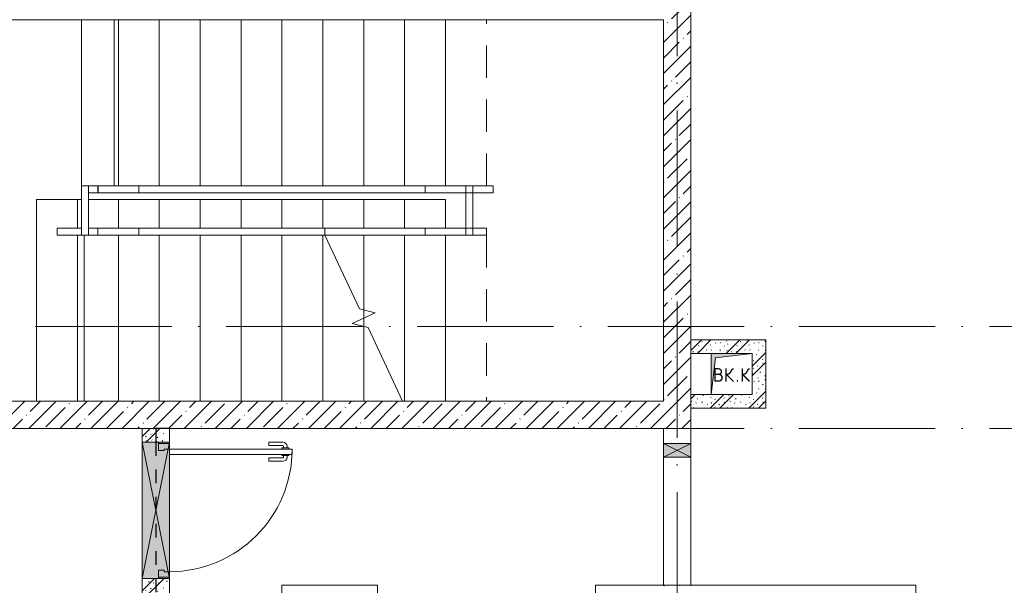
# Model space of a CAD drawing. Header units: millimetres. Extents: x -3267 to 40126, y 29201 to 102288.
# Tile 142 of 256: x 23702 to 30926, y 42919 to 47069. Entities that reach past the tile are written whole.
import ezdxf

# ---------------------------------------------------------------- set-up
doc = ezdxf.new("R2010")
doc.units = ezdxf.units.MM
for name, pattern in [('3_ Штрих_ 1 х 1 мм', [200, 100, -100]), ('4_ Штрихпунктир_ 10 х 2 мм', [1400, 1000, -200, 0, -200]), ('Сверху', [396.875, 238.125, -158.75])]:
    doc.linetypes.add(name, pattern=pattern)
for name, color, linetype, lineweight in [('_Сверху_ - Линия разреза ограждения', 7, 'Сверху', 9), ('_Сверху_ - Перила', 7, 'Сверху', 9), ('A-____-NOTE-TEXT', 5, 'Continuous', 5), ('A-DOOR-____-MCUT', 7, 'Continuous', 18), ('A-DOOR-____-OTLN', 7, 'Continuous', 9), ('A-DOOR-FRAM-MCUT', 7, 'Continuous', 18), ('A-DOOR-OPNG-OTLN', 7, 'Continuous', 9), ('A-GLAZ-____-MCUT', 7, 'Continuous', 9), ('A-GLAZ-____-OTLN', 7, 'Continuous', 9), ('A-WALL-____-MCUT', 7, 'Continuous', 9), ('A-WALL-____-PATT', 7, 'Continuous', 9), ('I-WALL-____-MCUT', 7, 'Continuous', 9), ('I-WALL-____-OTLN', 7, 'Continuous', 9), ('M-EQPM-____-OTLN', 7, 'Continuous', 9), ('S-BEAM-____-OTLN', 7, 'Continuous', 9), ('S-GRID-____-OTLN', 7, 'Continuous', 9), ('S-STRS-____-MBND', 7, 'Сверху', 9), ('S-STRS-____-OTLN', 7, 'Continuous', 9), ('Ограждение', 7, 'Continuous', 9), ('Перила', 7, 'Continuous', 9), ('Поручни', 7, 'Continuous', 9)]:
    doc.layers.add(name, color=color, linetype=linetype, lineweight=lineweight)
doc.styles.add('GOST Common', font='GOST_Common.ttf', dxfattribs={"height": 100})
pattern_1 = [(135, (150.28, 188.64), (-282.8427, 3e-14), [5, -395]), (135, (174.9, 237.36), (-282.8427, 3e-14), [5, -395]), (135, (211.96, 236.53), (-282.8427, 3e-14), [5, -395]), (135, (114.96, 223.96), (-282.8427, 3e-14), [5, -395]), (135, (77.54, 223.96), (-282.8427, 3e-14), [5, -395]), (135, (57.44, 184.52), (-282.8427, 3e-14), [5, -395]), (135, (66.21, 142.9), (-282.8427, 3e-14), [5, -395]), (135, (107.33, 161), (-282.8427, 3e-14), [5, -395]), (135, (99.08, 130.94), (-282.8427, 3e-14), [5, -395]), (135, (22.6, 136.46), (-282.8427, 3e-14), [5, -395]), (135, (21.16, 168.08), (-282.8427, 3e-14), [5, -395]), (135, (46.13, 96.12), (-282.8427, 3e-14), [5, -395]), (135, (3.54, 74.6), (-282.8427, 3e-14), [5, -395]), (135, (40.3, 47.56), (-282.8427, 3e-14), [5, -395]), (135, (39.77, 18.47), (-282.8427, 3e-14), [5, -395]), (135, (76.94, 37.28), (-282.8427, 3e-14), [5, -395]), (135, (114.18, 62.4), (-282.8427, 3e-14), [5, -395]), (135, (139.87, 90.2), (-282.8427, 3e-14), [5, -395]), (135, (141.44, 15.82), (-282.8427, 3e-14), [5, -395]), (135, (188.69, 26.73), (-282.8427, 3e-14), [5, -395]), (135, (176.14, 51.36), (-282.8427, 3e-14), [5, -395]), (135, (177.03, 0), (-282.8427, 3e-14), [5, -395]), (135, (276.61, 8.22), (-282.8427, 3e-14), [5, -395]), (135, (271.19, 31.72), (-282.8427, 3e-14), [5, -395]), (135, (268.29, 119.65), (-282.8427, 3e-14), [5, -395]), (135, (237.92, 101.95), (-282.8427, 3e-14), [5, -395]), (135, (237.92, 158.27), (-282.8427, 3e-14), [5, -395]), (135, (260.4, 204.35), (-282.8427, 3e-14), [5, -395]), (135, (275.54, 235.4), (-282.8427, 3e-14), [5, -395]), (135, (117.62, 268.96), (-282.8427, 3e-14), [5, -395]), (135, (203.62, 273.83), (-282.8427, 3e-14), [5, -395]), (135, (47.24, 279.3), (-282.8427, 3e-14), [5, -395]), (135, (23.2, 266.16), (-282.8427, 3e-14), [5, -395]), (135, (42.78, 232.52), (-282.8427, 3e-14), [5, -395]), (135, (177.76, 90.57), (-282.8427, 3e-14), [5, -395]), (135, (181.12, 121.8), (-282.8427, 3e-14), [5, -395]), (135, (206.73, 172.06), (-282.8427, 3e-14), [5, -395]), (135, (143.14, 136.62), (-282.8427, 3e-14), [5, -395]), (135, (211.51, 131.86), (-282.8427, 3e-14), [5, -395]), (135, (81.47, 95.1), (-282.8427, 3e-14), [5, -395]), (135, (235.13, 60.46), (-282.8427, 3e-14), [5, -395]), (135, (242.24, 4.89), (-282.8427, 3e-14), [5, -395]), (45, (0, 106.07), (-282.8427, 0), []), (45, (106.07, 0), (-282.8427, 0), []), (45, (176.78, 0), (-282.8427, 0), []), (45, (0, 176.78), (-282.8427, 0), [])]
pattern_2 = [(45, (0, 0), (-114.04925, 114.04925), []), (45, (114.05, 0), (-114.04925, 114.04925), [201.613, -40.323, 3.353, -36.97])]

# ---------------------------------------------------------------- blocks, each defined once
blk = doc.blocks.new('АР_Канал вертикальный прямоугольный - ВК_К-7944233-ВКК_02_К1_З_ЭОМ_кабель_')
at = {"layer": 'M-EQPM-____-OTLN', "lineweight": 5, "true_color": 0xe2e2e2}
blk.add_hatch(color=254, dxfattribs=at).paths.add_polyline_path([(-150, -150), (-120, 120), (150, 150), (-150, 150), (-150, -128.6)])
at = {"layer": 'M-EQPM-____-OTLN', "color": 253, "lineweight": 13, "true_color": 0xaaaaaa}
for p, q in [((150, 150), (-150, 150)), ((-150, 150), (-150, -150)), ((150, 150), (-150, 150)), ((-150, 150), (-150, -150)), ((-120, 120), (150, 150)), ((-120, 120), (150, 150)), ((150, -150), (150, 150)), ((-150, -150), (-120, 120)), ((-150, -150), (-120, 120)), ((-150, -150), (150, -150))]:
    blk.add_line(p, q, dxfattribs=at)
at = {"layer": 'M-EQPM-____-OTLN', "color": 253, "lineweight": 5, "true_color": 0xaaaaaa}
for p, q in [((-150, -150), (-150, 150)), ((-150, 150), (150, 150)), ((150, 150), (150, -150)), ((150, -150), (-150, -150))]:
    blk.add_line(p, q, dxfattribs=at)
blk = doc.blocks.new('АР_Дверь однопольная - 1000х2100h_900__Вход в кв_EI30-4134273-ВКК_02_К1_З_ЭОМ_кабель_')
at = {"layer": 'A-DOOR-____-MCUT', "color": 253, "lineweight": 13, "true_color": 0xaaaaaa}
for p, q in [((-450, 1000), (-450, 100)), ((-410, 1000), (-450, 1000)), ((-410, 100), (-410, 1000)), ((-450, 100), (-410, 100))]:
    blk.add_line(p, q, dxfattribs=at)
at = {"layer": 'A-DOOR-____-OTLN', "color": 253, "lineweight": 5, "true_color": 0xaaaaaa}
for p, q in [((-458, 962.5), (-470, 962.5)), ((-458, 975), (-458, 925)), ((-450, 975), (-458, 975)), ((-410, 975), (-402, 975)), ((-402, 975), (-402, 925)), ((-402, 962.5), (-390, 962.5)), ((-500, 830), (-500, 932.5)), ((-475, 830), (-475, 932.5)), ((-458, 937.5), (-470, 937.5)), ((-458, 925), (-450, 925)), ((-402, 925), (-410, 925)), ((-402, 937.5), (-390, 937.5)), ((-385, 830), (-385, 932.5)), ((-360, 830), (-360, 932.5)), ((-475, 830), (-500, 830)), ((-385, 830), (-360, 830))]:
    blk.add_line(p, q, dxfattribs=at)
for centre, radius, start, end in [((-470, 932.5), 30, 90, 180), ((-450, 100), 900, 360, 90), ((-390, 932.5), 30, 360, 90), ((-470, 932.5), 4.99, 90, 180), ((-390, 932.5), 4.99, 360, 90)]:
    blk.add_arc(centre, radius, start, end, dxfattribs=at)
at = {"layer": 'A-DOOR-FRAM-MCUT', "color": 253, "lineweight": 13, "true_color": 0xaaaaaa}
for p, q in [((-490, 100), (-500, 100)), ((-450, 100), (-490, 100)), ((-490, 100), (-490, 20)), ((-450, 60), (-450, 100)), ((490, 100), (450, 100)), ((450, 100), (450, 60)), ((490, 20), (490, 100)), ((490, 100), (500, 100)), ((-490, 20), (-500, 20)), ((-490, 20), (-440, 20)), ((-440, 60), (-450, 60)), ((-440, 20), (-440, 60)), ((450, 60), (440, 60)), ((440, 60), (440, 20)), ((440, 20), (490, 20)), ((490, 20), (500, 20))]:
    blk.add_line(p, q, dxfattribs=at)
blk = doc.blocks.new('АР_Отверстие прямоугольное - ОВВ-3897721-ВКК_02_К1_З_ЭОМ_кабель_')
at = {"layer": 'A-GLAZ-____-OTLN', "lineweight": 5, "true_color": 0xf0f0f0}
blk.add_hatch(color=7, dxfattribs=at).paths.add_polyline_path([(625, -100), (625, 100), (-375, 100), (-375, -100), (399.2, -100)])
at = {"layer": 'A-GLAZ-____-MCUT', "color": 253, "lineweight": 5, "true_color": 0xaaaaaa}
for p, q in [((-375, 100), (-375, -100)), ((625, 100), (625, -100))]:
    blk.add_line(p, q, dxfattribs=at)
at = {"layer": 'A-GLAZ-____-OTLN', "color": 253, "lineweight": 5, "true_color": 0xaaaaaa}
for p, q in [((625, 100), (-375, -100)), ((-375, 100), (625, -100))]:
    blk.add_line(p, q, dxfattribs=at)
at = {"layer": 'A-GLAZ-____-OTLN', "color": 253, "lineweight": 13, "true_color": 0xaaaaaa}
for p, q in [((625, 100), (-375, 100)), ((-375, 100), (-375, -100)), ((625, -100), (625, 100)), ((-375, -100), (625, -100))]:
    blk.add_line(p, q, dxfattribs=at)
blk = doc.blocks.new('КР-Проем - Настраиваемый-4209399-ВКК_02_К1_З_ЭОМ_кабель_')
at = {"layer": 'A-DOOR-OPNG-OTLN', "color": 253, "lineweight": 5, "true_color": 0xaaaaaa}
for p, q in [((-575, 100), (-465, 100)), ((-465, 100), (-365, 100)), ((-365, 100), (575, 100)), ((-575, -100), (-465, -100)), ((-465, -100), (-365, -100)), ((-365, -100), (575, -100))]:
    blk.add_line(p, q, dxfattribs=at)
blk = doc.blocks.new('АР_Перемычка - 200_Уx2_50x5__Оп_100_50x5_-250-5384951-ВКК_02_К1_З_ЭОМ_кабель_')
at = {"layer": 'S-BEAM-____-OTLN', "color": 9, "linetype": '3_ Штрих_ 1 х 1 мм', "lineweight": 25, "true_color": 0xc4c4c4}
for p, q in [((-600, 100), (-600, -100)), ((750, 100), (750, -100)), ((-600, 0), (-500, 0)), ((-500, 0), (500, 0)), ((500, 0), (750, 0))]:
    blk.add_line(p, q, dxfattribs=at)
blk = doc.blocks.new('Ступень_Л_1_01_1_на пол 100_10 - Ступень_Л_1_01_1_на пол 100_-3990339-ВКК_02_К1_З_ЭОМ_кабель_')
at = {"layer": 'S-STRS-____-OTLN', "color": 253, "lineweight": 5, "true_color": 0xaaaaaa}
blk.add_line((22450, 11150), (22450, 12370), dxfattribs=at)
blk = doc.blocks.new('Л_1_01_1 этаж_часть - Л_1_01_1 этаж_Балка-4214902-ВКК_02_К1_З_ЭОМ_кабель_')
at = {"layer": 'S-STRS-____-OTLN', "color": 253, "lineweight": 5, "true_color": 0xaaaaaa}
for p, q in [((22430, 13950), (22430, 12730)), ((22670, 13950), (22670, 12730))]:
    blk.add_line(p, q, dxfattribs=at)
blk = doc.blocks.new('Ограждение - Ограждение-4454411-ВКК_02_К1_З_ЭОМ_кабель_')
at = {"layer": 'Поручни', "color": 253, "lineweight": 5, "true_color": 0xaaaaaa}
for p, q in [((22250, 12420), (22430, 12420)), ((22250, 12370), (22250, 12420)), ((22250, 12370), (22430, 12370)), ((24215.6, 12420), (24950, 12420)), ((24215.6, 12370), (24950, 12370)), ((24950, 12420), (24950, 12370))]:
    blk.add_line(p, q, dxfattribs=at)
blk = doc.blocks.new('Ограждение - Ограждение-4454415-ВКК_02_К1_З_ЭОМ_кабель_')
at = {"layer": 'Поручни', "color": 253, "lineweight": 5, "true_color": 0xaaaaaa}
for p, q in [((22850, 12680), (22850, 12730)), ((24950, 12730), (22850, 12730)), ((24950, 12730), (24950, 12680)), ((24950, 12680), (22850, 12680))]:
    blk.add_line(p, q, dxfattribs=at)
blk = doc.blocks.new('Ограждение - Ограждение-4454436-ВКК_02_К1_З_ЭОМ_кабель_')
at = {"layer": '_Сверху_ - Линия разреза ограждения', "color": 253, "lineweight": 5, "true_color": 0xaaaaaa}
for p, q in [((24215.6, 12420), (25250, 12420)), ((24215.6, 12420), (25250, 12420)), ((24215.6, 12370), (25250, 12370)), ((24215.6, 12370), (25250, 12370)), ((25250, 12420), (25250, 12370)), ((25250, 12420), (25250, 12370))]:
    blk.add_line(p, q, dxfattribs=at)
at = {"layer": 'Поручни', "color": 253, "lineweight": 5, "true_color": 0xaaaaaa}
for p, q in [((22850, 12420), (24215.6, 12420)), ((22850, 12370), (22850, 12420)), ((22850, 12370), (24215.6, 12370)), ((24215.6, 12370), (24215.6, 12420)), ((24215.6, 12370), (24215.6, 12420))]:
    blk.add_line(p, q, dxfattribs=at)
blk = doc.blocks.new('Ограждение - Ограждение-4454440-ВКК_02_К1_З_ЭОМ_кабель_')
at = {"layer": '_Сверху_ - Линия разреза ограждения', "color": 253, "lineweight": 5, "true_color": 0xaaaaaa}
for p, q in [((22850, 12680), (22850, 12730)), ((25250, 12730), (22850, 12730)), ((22850, 12680), (22850, 12730)), ((25250, 12730), (22850, 12730)), ((25250, 12730), (25250, 12680)), ((25250, 12730), (25250, 12680)), ((25250, 12680), (22850, 12680)), ((25250, 12680), (22850, 12680))]:
    blk.add_line(p, q, dxfattribs=at)
blk = doc.blocks.new('Тип перил - Перила_Внутренний_-4454761-ВКК_02_К1_З_ЭОМ_кабель_')
at = {"layer": '_Сверху_ - Перила', "color": 253, "lineweight": 5, "true_color": 0xaaaaaa}
for p, q in [((24215.6, 12420), (25250, 12420)), ((24215.6, 12370), (25250, 12370)), ((25250, 12420), (25250, 12370))]:
    blk.add_line(p, q, dxfattribs=at)
at = {"layer": 'Перила', "color": 253, "lineweight": 5, "true_color": 0xaaaaaa}
for p, q in [((22850, 12420), (22850, 12370)), ((22850, 12420), (24215.6, 12420)), ((22850, 12370), (24215.6, 12370)), ((24215.6, 12370), (24215.6, 12420))]:
    blk.add_line(p, q, dxfattribs=at)
blk = doc.blocks.new('Тип перил - Перила_Внутренний_-4454775-ВКК_02_К1_З_ЭОМ_кабель_')
at = {"layer": '_Сверху_ - Перила', "color": 253, "lineweight": 5, "true_color": 0xaaaaaa}
for p, q in [((22850, 12680), (22850, 12730)), ((25250, 12730), (22850, 12730)), ((25250, 12680), (25250, 12730)), ((25250, 12680), (22850, 12680))]:
    blk.add_line(p, q, dxfattribs=at)
blk = doc.blocks.new('Тип перил - Перила_Внутренний_-4454793-ВКК_02_К1_З_ЭОМ_кабель_')
at = {"layer": 'Перила', "color": 253, "lineweight": 5, "true_color": 0xaaaaaa}
for p, q in [((22850, 12680), (22850, 12730)), ((22850, 12730), (24950, 12730)), ((24950, 12730), (24950, 12680)), ((24950, 12680), (22850, 12680))]:
    blk.add_line(p, q, dxfattribs=at)
blk = doc.blocks.new('Тип перил - Перила_Внутренний_-V72-ВКК_02_К1_З_ЭОМ_кабель_')
at = {"layer": 'Перила', "color": 253, "lineweight": 5, "true_color": 0xaaaaaa}
for p, q in [((22850, 12680), (22850, 12730)), ((24950, 12730), (22850, 12730)), ((24950, 12680), (24950, 12730)), ((24950, 12680), (22850, 12680))]:
    blk.add_line(p, q, dxfattribs=at)
blk = doc.blocks.new('Ограждение - Ограждение-4455382-ВКК_02_К1_З_ЭОМ_кабель_')
at = {"layer": 'Поручни', "color": 253, "lineweight": 5, "true_color": 0xaaaaaa}
for p, q in [((22430, 12730), (22480, 12730)), ((22430, 12370), (22430, 12730)), ((22480, 12370), (22480, 12730)), ((22480, 12370), (22430, 12370))]:
    blk.add_line(p, q, dxfattribs=at)
blk = doc.blocks.new('Ограждение - Ограждение-4455721-ВКК_02_К1_З_ЭОМ_кабель_')
at = {"layer": 'Поручни', "color": 253, "lineweight": 5, "true_color": 0xaaaaaa}
for p, q in [((25250, 12730), (25300, 12730)), ((25300, 12370), (25300, 12730)), ((25250, 12420), (25250, 12680)), ((25300, 12370), (25250, 12370))]:
    blk.add_line(p, q, dxfattribs=at)
blk = doc.blocks.new('Ограждение - Ограждение-4455776-ВКК_02_К1_З_ЭОМ_кабель_')
at = {"layer": 'Поручни', "color": 253, "lineweight": 5, "true_color": 0xaaaaaa}
for p, q in [((22480, 12680), (22480, 12730)), ((22550, 12730), (22480, 12730)), ((22480, 12680), (22550, 12680))]:
    blk.add_line(p, q, dxfattribs=at)
blk = doc.blocks.new('Ограждение - Ограждение-4455865-ВКК_02_К1_З_ЭОМ_кабель_')
at = {"layer": 'Поручни', "color": 253, "lineweight": 5, "true_color": 0xaaaaaa}
for p, q in [((22480, 12370), (22480, 12420)), ((22550, 12420), (22480, 12420)), ((22480, 12370), (22550, 12370))]:
    blk.add_line(p, q, dxfattribs=at)
blk = doc.blocks.new('Ограждение - Ограждение-4456487-ВКК_02_К1_З_ЭОМ_кабель_')
at = {"layer": 'Поручни', "color": 253, "lineweight": 5, "true_color": 0xaaaaaa}
for p, q in [((24950, 12420), (25250, 12420)), ((24950, 12370), (24950, 12420)), ((24950, 12370), (25250, 12370)), ((25250, 12420), (25250, 12370))]:
    blk.add_line(p, q, dxfattribs=at)
blk = doc.blocks.new('Ограждение - Ограждение-4456669-ВКК_02_К1_З_ЭОМ_кабель_')
at = {"layer": 'Поручни', "color": 253, "lineweight": 5, "true_color": 0xaaaaaa}
for p, q in [((24950, 12680), (24950, 12730)), ((25250, 12730), (24950, 12730)), ((25250, 12730), (25250, 12680)), ((25250, 12680), (24950, 12680))]:
    blk.add_line(p, q, dxfattribs=at)
blk = doc.blocks.new('Ограждение - Ограждение-4456906-ВКК_02_К1_З_ЭОМ_кабель_')
at = {"layer": 'Поручни', "color": 253, "lineweight": 5, "true_color": 0xaaaaaa}
for p, q in [((22550, 12680), (22550, 12730)), ((22850, 12730), (22551.5, 12730)), ((22850, 12730), (22850, 12680)), ((22850, 12680), (22551.5, 12680))]:
    blk.add_line(p, q, dxfattribs=at)
blk = doc.blocks.new('Тип перил - Перила_Внутренний_-4457043-ВКК_02_К1_З_ЭОМ_кабель_')
at = {"layer": 'Перила', "color": 253, "lineweight": 5, "true_color": 0xaaaaaa}
for p, q in [((22550.9, 12730), (22550, 12730)), ((22550.9, 12680), (22550.9, 12730)), ((22550.9, 12730), (22850, 12730)), ((22850, 12730), (22850, 12680)), ((22550, 12680), (22550.9, 12680)), ((22850, 12680), (22550.9, 12680))]:
    blk.add_line(p, q, dxfattribs=at)
blk = doc.blocks.new('Тип перил - Перила_Внутренний_-V73-ВКК_02_К1_З_ЭОМ_кабель_')
at = {"layer": 'Перила', "color": 253, "lineweight": 5, "true_color": 0xaaaaaa}
for p, q in [((22550, 12680), (22550, 12730)), ((22850, 12730), (22551.5, 12730)), ((22850, 12680), (22850, 12730)), ((22850, 12680), (22551.5, 12680))]:
    blk.add_line(p, q, dxfattribs=at)
blk = doc.blocks.new('Ограждение - Ограждение-4457061-ВКК_02_К1_З_ЭОМ_кабель_')
at = {"layer": 'Поручни', "color": 253, "lineweight": 5, "true_color": 0xaaaaaa}
for p, q in [((22550, 12420), (22850, 12420)), ((22550, 12370), (22550, 12420)), ((22550, 12370), (22850, 12370)), ((22850, 12420), (22850, 12370))]:
    blk.add_line(p, q, dxfattribs=at)
blk = doc.blocks.new('Ограждение - Ограждение-4457338-ВКК_02_К1_З_ЭОМ_кабель_')
at = {"layer": '_Сверху_ - Линия разреза ограждения', "color": 253, "lineweight": 5, "true_color": 0xaaaaaa}
for p, q in [((25250, 12420), (25400, 12420)), ((25250, 12370), (25250, 12420)), ((25250, 12420), (25400, 12420)), ((25250, 12370), (25250, 12420)), ((25250, 12370), (25400, 12370)), ((25250, 12370), (25400, 12370)), ((25400, 12420), (25400, 12370)), ((25400, 12420), (25400, 12370))]:
    blk.add_line(p, q, dxfattribs=at)
blk = doc.blocks.new('Тип перил - Перила_Внутренний_-4457343-ВКК_02_К1_З_ЭОМ_кабель_')
at = {"layer": '_Сверху_ - Перила', "color": 253, "lineweight": 5, "true_color": 0xaaaaaa}
for p, q in [((25250, 12420), (25250, 12370)), ((25250, 12420), (25400, 12420)), ((25250, 12370), (25400, 12370)), ((25400, 12420), (25400, 12370))]:
    blk.add_line(p, q, dxfattribs=at)
blk = doc.blocks.new('Ограждение - Ограждение-4457539-ВКК_02_К1_З_ЭОМ_кабель_')
at = {"layer": '_Сверху_ - Линия разреза ограждения', "color": 253, "lineweight": 5, "true_color": 0xaaaaaa}
for p, q in [((25250, 12680), (25250, 12730)), ((25450, 12730), (25250, 12730)), ((25250, 12680), (25250, 12730)), ((25450, 12730), (25250, 12730)), ((25450, 12730), (25450, 12680)), ((25450, 12730), (25450, 12680)), ((25450, 12680), (25250, 12680)), ((25450, 12680), (25250, 12680))]:
    blk.add_line(p, q, dxfattribs=at)
blk = doc.blocks.new('Тип перил - Перила_Внутренний_-4531515-ВКК_02_К1_З_ЭОМ_кабель_')
at = {"layer": 'Перила', "color": 253, "lineweight": 5, "true_color": 0xaaaaaa}
for p, q in [((22480, 12680), (22480, 12730)), ((22480, 12730), (22550, 12730)), ((22550, 12680), (22480, 12680))]:
    blk.add_line(p, q, dxfattribs=at)
blk = doc.blocks.new('Тип перил - Перила_Внутренний_-V75-ВКК_02_К1_З_ЭОМ_кабель_')
at = {"layer": 'Перила', "color": 253, "lineweight": 5, "true_color": 0xaaaaaa}
for p, q in [((22480, 12730), (22480, 12680)), ((22480, 12730), (22550, 12730)), ((22480, 12680), (22550, 12680))]:
    blk.add_line(p, q, dxfattribs=at)
blk = doc.blocks.new('Тип перил - Перила_Внутренний_-4531526-ВКК_02_К1_З_ЭОМ_кабель_')
at = {"layer": 'Перила', "color": 253, "lineweight": 5, "true_color": 0xaaaaaa}
for p, q in [((22480, 12370), (22480, 12420)), ((22480, 12420), (22550, 12420)), ((22550, 12370), (22480, 12370))]:
    blk.add_line(p, q, dxfattribs=at)
blk = doc.blocks.new('Тип перил - Перила_Внутренний_-V76-ВКК_02_К1_З_ЭОМ_кабель_')
at = {"layer": 'Перила', "color": 253, "lineweight": 5, "true_color": 0xaaaaaa}
for p, q in [((22480, 12420), (22480, 12370)), ((22480, 12420), (22550, 12420)), ((22480, 12370), (22550, 12370))]:
    blk.add_line(p, q, dxfattribs=at)
blk = doc.blocks.new('АР_Отверстие прямоугольное - АПТ-5176355-ВКК_02_К1_З_ЭОМ_кабель_')
at = {"layer": 'A-GLAZ-____-OTLN', "lineweight": 5, "true_color": 0xf0f0f0}
blk.add_hatch(color=7, dxfattribs=at).paths.add_polyline_path([(175, 100), (75, 100), (75, -100), (175, -100), (175, -85.2)])
at = {"layer": 'A-GLAZ-____-MCUT', "color": 253, "lineweight": 5, "true_color": 0xaaaaaa}
for p, q in [((75, 100), (75, -100)), ((175, 100), (175, -100))]:
    blk.add_line(p, q, dxfattribs=at)
at = {"layer": 'A-GLAZ-____-OTLN', "color": 253, "lineweight": 5, "true_color": 0xaaaaaa}
for p, q in [((175, 100), (75, -100)), ((75, 100), (175, -100))]:
    blk.add_line(p, q, dxfattribs=at)
at = {"layer": 'A-GLAZ-____-OTLN', "color": 253, "lineweight": 13, "true_color": 0xaaaaaa}
for p, q in [((175, 100), (75, 100)), ((75, 100), (75, -100)), ((175, -100), (175, 100)), ((75, -100), (175, -100))]:
    blk.add_line(p, q, dxfattribs=at)
blk = doc.blocks.new('Наметкина 10_РД_АР_К1_отсоединено_rvt-1-ВКК_02_К1_З_ЭОМ_кабель_')
at = {"layer": 'A-WALL-____-PATT', "lineweight": 5, "true_color": 0xaaaaaa}
h = blk.add_hatch(dxfattribs=at)
h.set_pattern_fill('FP_2', color=253, style=0, pattern_type=2)
h.set_pattern_definition(pattern_2)
h.paths.add_polyline_path([(26700, 44355.3), (26900, 44355.3), (26900, 48800), (26700, 48800), (26700, 44550)])
h = blk.add_hatch(dxfattribs=at)
h.set_pattern_fill('FP_1', color=253, style=0, pattern_type=2)
h.set_pattern_definition(pattern_1)
h.paths.add_polyline_path([(27350, 44900), (27450, 44900), (27450, 45000), (26900, 45000), (26900, 44900), (27080, 44900)])
h = blk.add_hatch(dxfattribs=at)
h.set_pattern_fill('FP_1', color=253, style=0, pattern_type=2)
h.set_pattern_definition(pattern_1)
h.paths.add_polyline_path([(27350, 44500), (27450, 44500), (27450, 44900), (27350, 44900), (27350, 44600)])
h = blk.add_hatch(dxfattribs=at)
h.set_pattern_fill('FP_1', color=253, style=0, pattern_type=2)
h.set_pattern_definition(pattern_1)
h.paths.add_polyline_path([(27050, 44500), (27350, 44500), (27350, 44600), (26900, 44600), (26900, 44500)])
h = blk.add_hatch(dxfattribs=at)
h.set_pattern_fill('FP_2', color=253, style=0, pattern_type=2)
h.set_pattern_definition(pattern_2)
h.paths.add_polyline_path([(26700, 44350), (26700, 44550), (20375, 44550), (20375, 44350), (24310.4, 44350)])
h = blk.add_hatch(dxfattribs=at)
h.set_pattern_fill('FP_1', color=253, style=0, pattern_type=2)
h.set_pattern_definition(pattern_1)
h.paths.add_polyline_path([(22875, 42325), (23075, 42325), (23075, 43250), (22875, 43250), (22875, 42462.5)])
h.paths.add_polyline_path([(23075, 44250), (23075, 44350), (22875, 44350), (22875, 44250)])
h = blk.add_hatch(dxfattribs=at)
h.set_pattern_fill('FP_2', color=253, style=0, pattern_type=2)
h.set_pattern_definition(pattern_2)
h.paths.add_polyline_path([(26714.8, 43195.3), (26900, 43195.3), (26900, 43200), (26700, 43200), (26700, 43195.3)])
h.paths.add_polyline_path([(26900, 44350), (26900, 44355.3), (26700, 44355.3), (26700, 44350), (26714.8, 44350)])
at = {"layer": 'A-WALL-____-MCUT', "color": 253, "lineweight": 5, "true_color": 0xaaaaaa}
for p, q in [((26900, 44355.3), (26900, 48800)), ((20575, 47350), (26700, 47350)), ((26700, 47350), (26700, 44550)), ((26700, 44550), (20575, 44550)), ((20375, 44350), (26700, 44350)), ((26700, 44350), (26900, 44350)), ((26900, 44350), (26900, 44355.3)), ((26700, 43200), (26700, 43195.3)), ((26900, 43200), (26700, 43200)), ((26900, 43195.3), (26900, 43200))]:
    blk.add_line(p, q, dxfattribs=at)
at = {"layer": 'I-WALL-____-MCUT', "color": 253, "lineweight": 5, "true_color": 0xaaaaaa}
for p, q in [((27450, 45000), (26900, 45000)), ((26900, 45000), (26900, 44900)), ((27450, 44900), (27450, 45000)), ((26900, 44900), (27050, 44900)), ((27450, 44500), (27450, 44900)), ((27050, 44600), (26900, 44600)), ((26900, 44600), (26900, 44500)), ((26900, 44500), (27350, 44500)), ((27350, 44500), (27450, 44500)), ((23075, 44350), (22875, 44350)), ((22875, 44350), (22875, 44250)), ((23075, 44250), (23075, 44350)), ((22875, 44250), (23075, 44250)), ((23075, 43250), (22875, 43250)), ((22875, 43250), (22875, 42700)), ((23075, 42325), (23075, 43250))]:
    blk.add_line(p, q, dxfattribs=at)
at = {"layer": 'I-WALL-____-OTLN', "color": 253, "lineweight": 5, "true_color": 0xaaaaaa}
for p, q in [((23075, 44250), (22875, 44250)), ((22875, 43250), (22875, 44250)), ((23075, 44250), (23075, 44240)), ((23075, 44160), (23075, 43300)), ((22875, 43250), (23075, 43250)), ((23075, 43260), (23075, 43250)), ((23900, 43200), (24600, 43200)), ((23900, 43200), (23900, 43100)), ((24600, 43200), (24600, 43100)), ((26200, 43200), (26700, 43200)), ((26200, 43200), (26200, 43100)), ((26900, 43200), (28550, 43200)), ((28550, 43100), (28550, 43200))]:
    blk.add_line(p, q, dxfattribs=at)
at = {"layer": 'S-STRS-____-MBND', "color": 253, "lineweight": 5, "true_color": 0xaaaaaa}
for p, q in [((22700, 46130), (22700, 47350)), ((25400, 47350), (22700, 47350)), ((23000, 46130), (23000, 47350)), ((23000, 46130), (23000, 47350)), ((23300, 46130), (23300, 47350)), ((23300, 46130), (23300, 47350)), ((23600, 46130), (23600, 47350)), ((23600, 46130), (23600, 47350)), ((23900, 46130), (23900, 47350)), ((23900, 46130), (23900, 47350)), ((24200, 46130), (24200, 47350)), ((24200, 46130), (24200, 47350)), ((24500, 46130), (24500, 47350)), ((24500, 46130), (24500, 47350)), ((24800, 46130), (24800, 47350)), ((24800, 46130), (24800, 47350)), ((25100, 46130), (25100, 47350)), ((25100, 46130), (25100, 47350)), ((25400, 46130), (25400, 47350)), ((25400, 46130), (25400, 47350)), ((25400, 46130), (22700, 46130)), ((24215.6, 45770), (25400, 45770)), ((24500, 45770), (24500, 45220.3)), ((24500, 45770), (24500, 45220.3)), ((24800, 45770), (24800, 44550)), ((24800, 45770), (24800, 44550)), ((25100, 45770), (25100, 44550)), ((25100, 45770), (25100, 44550)), ((25400, 45770), (25400, 44550)), ((24500, 45160), (24500, 45099.7)), ((24500, 45160), (24500, 45099.7)), ((24784.4, 44550), (25400, 44550))]:
    blk.add_line(p, q, dxfattribs=at)
at = {"layer": 'S-STRS-____-MBND', "color": 253, "linetype": 'Continuous', "lineweight": 5, "true_color": 0xaaaaaa}
for p, q in [((24468.3, 45228), (24215.6, 45770)), ((24585, 45199.6), (24468.3, 45228)), ((24415, 45120.4), (24585, 45199.6)), ((24531.7, 45092), (24415, 45120.4)), ((24784.4, 44550), (24531.7, 45092))]:
    blk.add_line(p, q, dxfattribs=at)
at = {"layer": 'S-STRS-____-OTLN', "color": 253, "lineweight": 5, "true_color": 0xaaaaaa}
for p, q in [((22700, 46130), (22700, 47350)), ((23000, 46130), (23000, 47350)), ((23300, 46130), (23300, 47350)), ((23600, 46130), (23600, 47350)), ((23900, 46130), (23900, 47350)), ((24200, 46130), (24200, 47350)), ((24500, 46130), (24500, 47350)), ((24800, 46130), (24800, 47350)), ((25100, 46130), (25100, 47350)), ((22100, 46030), (22100, 44550)), ((22100, 46030), (22400, 46030)), ((22400, 46030), (22430, 46030)), ((22400, 46030), (22400, 45820)), ((22480, 46030), (22700, 46030)), ((22700, 46030), (23000, 46030)), ((22700, 46030), (22700, 45820)), ((23000, 46030), (23300, 46030)), ((23000, 46030), (23000, 45820)), ((23300, 46030), (23600, 46030)), ((23300, 46030), (23300, 45820)), ((23600, 46030), (23900, 46030)), ((23600, 46030), (23600, 45820)), ((23900, 46030), (24200, 46030)), ((23900, 46030), (23900, 45820)), ((24200, 46030), (24500, 46030)), ((24200, 46030), (24200, 45820)), ((24500, 46030), (24800, 46030)), ((24500, 46030), (24500, 45820)), ((24800, 46030), (25100, 46030)), ((24800, 46030), (24800, 45820)), ((25100, 46030), (25100, 45820)), ((22400, 45770), (22400, 44550)), ((22700, 45770), (22700, 44550)), ((23000, 45770), (23000, 44550)), ((23300, 45770), (23300, 44550)), ((23600, 45770), (23600, 44550)), ((23900, 45770), (23900, 44550)), ((24200, 45770), (24200, 44550)), ((24500, 45770), (24500, 45220.3)), ((24800, 45770), (24800, 44550)), ((25100, 45770), (25100, 44550)), ((24500, 45220.3), (24500, 45160)), ((24500, 45160), (24500, 45099.7)), ((24500, 45099.7), (24500, 44550))]:
    blk.add_line(p, q, dxfattribs=at)
at = {"layer": 'S-STRS-____-OTLN', "color": 253, "linetype": 'Сверху', "lineweight": 5, "true_color": 0xaaaaaa}
for p, q in [((23000, 46130), (23000, 47350)), ((23300, 46130), (23300, 47350)), ((23600, 46130), (23600, 47350)), ((23900, 46130), (23900, 47350)), ((24200, 46130), (24200, 47350)), ((24500, 46130), (24500, 47350)), ((24800, 46130), (24800, 47350)), ((25100, 46130), (25100, 47350)), ((22100, 46030), (22100, 44550)), ((22400, 46030), (22400, 45820)), ((22700, 46030), (22700, 45820)), ((23000, 46030), (23000, 45820)), ((23300, 46030), (23300, 45820)), ((23600, 46030), (23600, 45820)), ((23900, 46030), (23900, 45820)), ((24200, 46030), (24200, 45820)), ((24500, 46030), (24500, 45820)), ((24800, 46030), (24800, 45820)), ((22400, 45770), (22400, 44550)), ((22700, 45770), (22700, 44550)), ((23000, 45770), (23000, 44550)), ((23300, 45770), (23300, 44550)), ((23600, 45770), (23600, 44550)), ((23900, 45770), (23900, 44550)), ((24200, 45770), (24200, 44550)), ((24500, 45770), (24500, 45220.3)), ((24800, 45770), (24800, 44550)), ((24500, 45220.3), (24500, 45160)), ((24500, 45160), (24500, 45099.7)), ((24500, 45099.7), (24500, 44550))]:
    blk.add_line(p, q, dxfattribs=at)
at = {"layer": 'A-DOOR-____-OTLN', "color": 253, "lineweight": 5, "true_color": 0xaaaaaa}
for name, p, rotation in [('КР-Проем - Настраиваемый-4209399-ВКК_02_К1_З_ЭОМ_кабель_', (26800, 43775), 269.9999999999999), ('АР_Дверь однопольная - 1000х2100h_900__Вход в кв_EI30-4134273-ВКК_02_К1_З_ЭОМ_кабель_', (22975, 43750), 270)]:
    blk.add_blockref(name, p, dxfattribs=dict(at, rotation=rotation))
at = {"layer": 'A-GLAZ-____-OTLN', "color": 253, "lineweight": 5, "true_color": 0xaaaaaa}
for name, p, rotation in [('АР_Отверстие прямоугольное - ОВВ-3897721-ВКК_02_К1_З_ЭОМ_кабель_', (22975, 43625), 90.00000000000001), ('АР_Отверстие прямоугольное - АПТ-5176355-ВКК_02_К1_З_ЭОМ_кабель_', (26800, 44315), 269.9999999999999)]:
    blk.add_blockref(name, p, dxfattribs=dict(at, rotation=rotation))
at = {"layer": 'M-EQPM-____-OTLN', "color": 253, "lineweight": 5, "true_color": 0xaaaaaa}
blk.add_blockref('АР_Канал вертикальный прямоугольный - ВК_К-7944233-ВКК_02_К1_З_ЭОМ_кабель_', (27200, 44750), dxfattribs=at)
at = {"layer": 'S-BEAM-____-OTLN', "color": 253, "lineweight": 5, "true_color": 0xaaaaaa, "rotation": 270}
blk.add_blockref('АР_Перемычка - 200_Уx2_50x5__Оп_100_50x5_-250-5384951-ВКК_02_К1_З_ЭОМ_кабель_', (22975, 43750), dxfattribs=at)
at = {"layer": 'S-STRS-____-OTLN', "color": 253, "lineweight": 5, "true_color": 0xaaaaaa}
for name in ['Л_1_01_1 этаж_часть - Л_1_01_1 этаж_Балка-4214902-ВКК_02_К1_З_ЭОМ_кабель_', 'Ступень_Л_1_01_1_на пол 100_10 - Ступень_Л_1_01_1_на пол 100_-3990339-ВКК_02_К1_З_ЭОМ_кабель_']:
    blk.add_blockref(name, (0, 33400), dxfattribs=at)
at = {"layer": 'Ограждение', "color": 253, "lineweight": 5, "true_color": 0xaaaaaa}
for name in ['Ограждение - Ограждение-4455382-ВКК_02_К1_З_ЭОМ_кабель_', 'Ограждение - Ограждение-4455776-ВКК_02_К1_З_ЭОМ_кабель_', 'Ограждение - Ограждение-4456906-ВКК_02_К1_З_ЭОМ_кабель_', 'Ограждение - Ограждение-4454415-ВКК_02_К1_З_ЭОМ_кабель_', 'Ограждение - Ограждение-4454440-ВКК_02_К1_З_ЭОМ_кабель_', 'Ограждение - Ограждение-4456669-ВКК_02_К1_З_ЭОМ_кабель_', 'Ограждение - Ограждение-4455721-ВКК_02_К1_З_ЭОМ_кабель_', 'Ограждение - Ограждение-4457539-ВКК_02_К1_З_ЭОМ_кабель_', 'Ограждение - Ограждение-4454411-ВКК_02_К1_З_ЭОМ_кабель_', 'Ограждение - Ограждение-4455865-ВКК_02_К1_З_ЭОМ_кабель_', 'Ограждение - Ограждение-4457061-ВКК_02_К1_З_ЭОМ_кабель_', 'Ограждение - Ограждение-4454436-ВКК_02_К1_З_ЭОМ_кабель_', 'Ограждение - Ограждение-4456487-ВКК_02_К1_З_ЭОМ_кабель_', 'Ограждение - Ограждение-4457338-ВКК_02_К1_З_ЭОМ_кабель_']:
    blk.add_blockref(name, (0, 33400), dxfattribs=at)
at = {"layer": 'Перила', "color": 253, "lineweight": 5, "true_color": 0xaaaaaa}
for name in ['Тип перил - Перила_Внутренний_-4531515-ВКК_02_К1_З_ЭОМ_кабель_', 'Тип перил - Перила_Внутренний_-V75-ВКК_02_К1_З_ЭОМ_кабель_', 'Тип перил - Перила_Внутренний_-4457043-ВКК_02_К1_З_ЭОМ_кабель_', 'Тип перил - Перила_Внутренний_-V73-ВКК_02_К1_З_ЭОМ_кабель_', 'Тип перил - Перила_Внутренний_-4454775-ВКК_02_К1_З_ЭОМ_кабель_', 'Тип перил - Перила_Внутренний_-4454793-ВКК_02_К1_З_ЭОМ_кабель_', 'Тип перил - Перила_Внутренний_-V72-ВКК_02_К1_З_ЭОМ_кабель_', 'Тип перил - Перила_Внутренний_-4531526-ВКК_02_К1_З_ЭОМ_кабель_', 'Тип перил - Перила_Внутренний_-V76-ВКК_02_К1_З_ЭОМ_кабель_', 'Тип перил - Перила_Внутренний_-4454761-ВКК_02_К1_З_ЭОМ_кабель_', 'Тип перил - Перила_Внутренний_-4457343-ВКК_02_К1_З_ЭОМ_кабель_']:
    blk.add_blockref(name, (0, 33400), dxfattribs=at)
at = {"layer": 'A-____-NOTE-TEXT', "color": 253, "lineweight": 5, "true_color": 0xaaaaaa, "char_height": 100, "attachment_point": 1, "style": 'GOST Common'}
for s, insert, width in [('ВК', (27062.4, 44793.6), 200.422), ('ВК', (27062.4, 44793.6), 200.422), ('\\fGOST Common|b0|i0|c204|p34|;К', (27260.8, 44793.6), 96.202), ('\\fGOST Common|b0|i0|c204|p34|;К', (27260.8, 44793.6), 96.202), ('\\fGOST Common|b0|i0|c204|p34|;.', (27227.8, 44793.6), 40.084), ('\\fGOST Common|b0|i0|c204|p34|;.', (27227.8, 44793.6), 40.084)]:
    blk.add_mtext(s, dxfattribs=dict(at, insert=insert, width=width))

msp = doc.modelspace()

# ---------------------------------------------------------------- linework, layer by layer
at = {"layer": 'S-GRID-____-OTLN', "color": 253, "linetype": '4_ Штрихпунктир_ 10 х 2 мм', "true_color": 0xaaaaaa}
for p, q in [((28525.6, 30000.7), (28525.6, 101488.3)), ((38817.9, 44818.7), (-2467.3, 44818.7)), ((38817.9, 44068.7), (-2467.3, 44068.7))]:
    msp.add_line(p, q, dxfattribs=at)

# ---------------------------------------------------------------- block references
at = {"lineweight": 5}
msp.add_blockref('Наметкина 10_РД_АР_К1_отсоединено_rvt-1-ВКК_02_К1_З_ЭОМ_кабель_', (1725.6, -281.3), dxfattribs=at)

doc.saveas('drawing.dxf')
